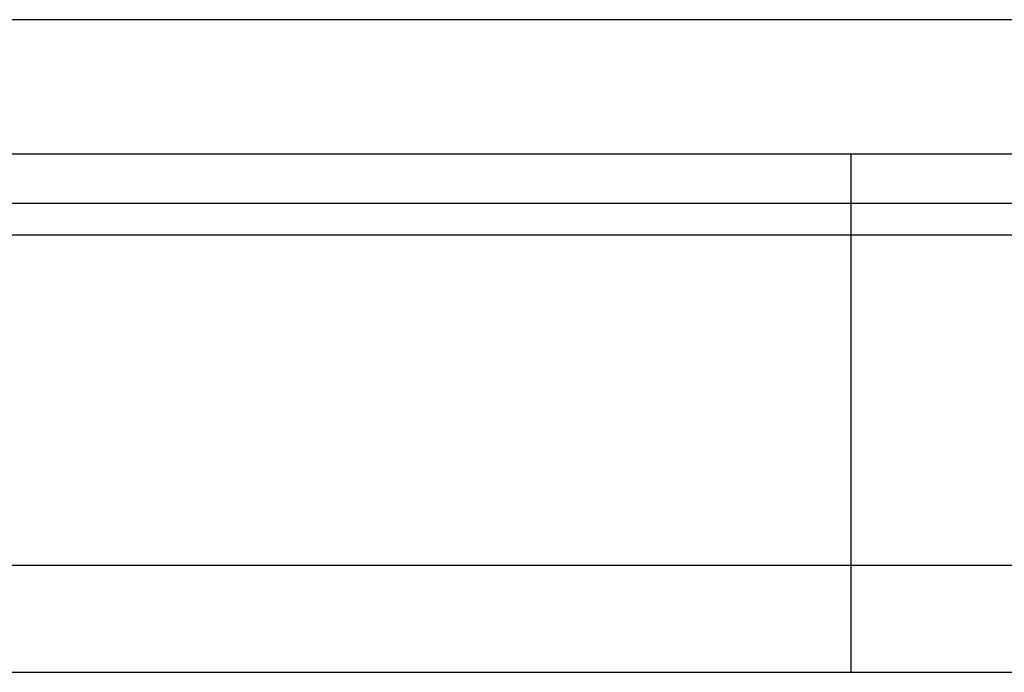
# Model space of a CAD drawing. Header units: millimetres. Extents: x 229 to 537, y -12 to 88.
# Tile 43 of 51: x 466 to 477, y 7 to 14. Entities that reach past the tile are written whole.
import ezdxf
from ezdxf.lldxf.tags import DXFTag

# ---------------------------------------------------------------- set-up
doc = ezdxf.new("R2010")
doc.units = ezdxf.units.MM
doc.header["$LTSCALE"] = 0.1
doc.layers.add('HID', color=2, linetype='DASHED')
doc.layers.add('OUT', color=3, linetype='CONTINUOUS')
tags = doc.linetypes.add('DASHED', pattern=[25.72, 12.86, -12.86]).pattern_tags.tags
tags[6:7] = [DXFTag(74, 4), DXFTag(75, 0), DXFTag(340, '0'), DXFTag(46, 0.0), DXFTag(50, 0.0), DXFTag(44, 0.0), DXFTag(45, 0.0)]
tags[4:5] = [DXFTag(74, 4), DXFTag(75, 0), DXFTag(340, '0'), DXFTag(46, 0.0), DXFTag(50, 0.0), DXFTag(44, 0.0), DXFTag(45, 0.0)]

msp = doc.modelspace()

# ---------------------------------------------------------------- linework, layer by layer
at = {"layer": 'HID', "color": 0}
msp.add_line((475.733, 12.673), (475.733, 6.873), dxfattribs=at)
at = {"layer": 'OUT', "color": 0}
for p, q in [((415.233, 14.173), (503.233, 14.173)), ((415.233, 12.673), (503.233, 12.673)), ((376.807, 12.119), (535.233, 12.119)), ((376.752, 11.766), (535.233, 11.766)), ((375.63, 8.073), (535.233, 8.073)), ((339.233, 6.873), (535.233, 6.873))]:
    msp.add_line(p, q, dxfattribs=at)

doc.saveas('drawing.dxf')
